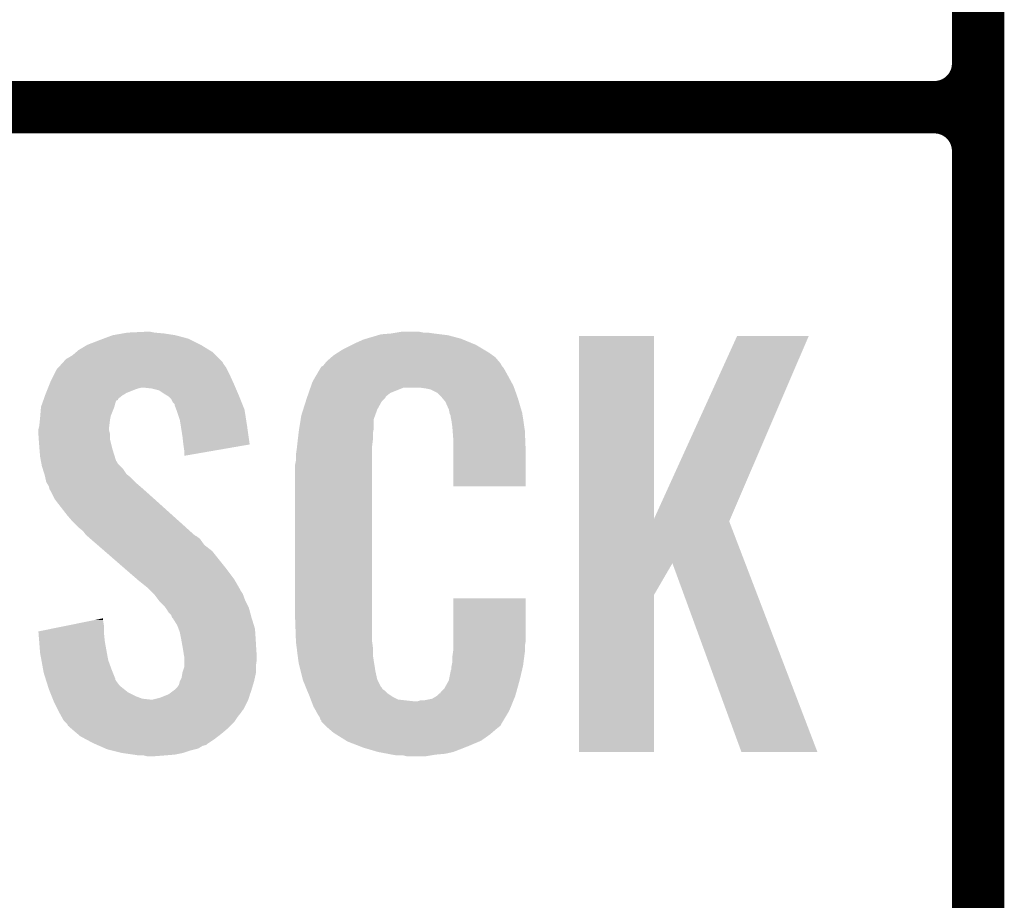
# Model space of a CAD drawing. Extents: x -0.05 to 0.95, y -0.15 to 1.54.
# Tile 16 of 45: x 0.05 to 0.16, y 0.36 to 0.46. Entities that reach past the tile are written whole.
import ezdxf

# ---------------------------------------------------------------- set-up
doc = ezdxf.new("R2010")
doc.units = 0
doc.layers.add('ACCEL_35_CLICK_V101_GTO', color=14, linetype='CONTINUOUS')

msp = doc.modelspace()

# ---------------------------------------------------------------- linework, layer by layer
at = {"layer": 'ACCEL_35_CLICK_V101_GTO', "const_width": 0.006}
for points in [[(0.158, -0.022), (0.158, 0.722)], [(0.158, 0.455), (0.158, 0.545)], [(-0.05, 0.45), (0.153, 0.45)], [(-0.05, 0.45), (0.153, 0.45)], [(0.158, 0.355), (0.158, 0.445)]]:
    msp.add_lwpolyline(points, dxfattribs=at)
for points in [[(0.153, 0.45, 0.414214), (0.158, 0.455)], [(0.158, 0.445, 0.414214), (0.153, 0.45)], [(0.158, 0.445, 0.414214), (0.153, 0.45)]]:
    msp.add_lwpolyline(points, format="xyb", dxfattribs=at)
at = {"layer": 'ACCEL_35_CLICK_V101_GTO'}
for points in [[(0.0589, 0.4239), (0.06003, 0.4241), (0.0661, 0.4239), (0.0648, 0.4241)], [(0.06003, 0.4241), (0.0606, 0.4242), (0.0648, 0.4241), (0.0637, 0.4242)], [(0.0606, 0.4242), (0.0627, 0.4243), (0.0637, 0.4242), (0.0632, 0.4243)], [(0.08927, 0.4239), (0.0896, 0.424), (0.0973, 0.4239), (0.0965, 0.424)], [(0.0896, 0.424), (0.0908, 0.4241), (0.0965, 0.424), (0.0957, 0.4241)], [(0.0908, 0.4241), (0.0914, 0.4242), (0.0957, 0.4241), (0.095, 0.4242)], [(0.0914, 0.4242), (0.092, 0.4243), (0.0945, 0.4242), (0.094, 0.4243)], [(0.055, 0.4222), (0.056, 0.4228), (0.06997, 0.4222), (0.069, 0.4228)], [(0.056, 0.4228), (0.0573, 0.4233), (0.069, 0.4228), (0.068, 0.4233)], [(0.0573, 0.4233), (0.05783, 0.4235), (0.068, 0.4233), (0.0676, 0.4235)], [(0.05783, 0.4235), (0.0589, 0.4239), (0.0676, 0.4235), (0.0661, 0.4239)], [(0.0853, 0.4223), (0.0863, 0.4228), (0.10133, 0.4223), (0.1005, 0.4228)], [(0.0863, 0.4228), (0.0867, 0.423), (0.1005, 0.4228), (0.10001, 0.423)], [(0.0867, 0.423), (0.0876, 0.4234), (0.10001, 0.423), (0.09904, 0.4234)], [(0.0876, 0.4234), (0.08793, 0.4235), (0.09904, 0.4234), (0.0988, 0.4235)], [(0.08793, 0.4235), (0.08927, 0.4239), (0.0988, 0.4235), (0.0973, 0.4239)], [(0.1123, 0.4029), (0.1123, 0.4238), (0.1209, 0.4029), (0.1209, 0.4238)], [(0.1123, 0.4238), (0.1123, 0.4238), (0.1209, 0.4238), (0.1123, 0.4238)], [(0.1209, 0.4029), (0.1304, 0.4238), (0.12963, 0.4029), (0.1386, 0.4238)], [(0.1304, 0.4238), (0.1304, 0.4238), (0.1386, 0.4238), (0.1304, 0.4238)], [(0.0543, 0.4216), (0.05477, 0.422), (0.0707, 0.4216), (0.0703, 0.422)], [(0.05477, 0.422), (0.055, 0.4222), (0.0703, 0.422), (0.06997, 0.4222)], [(0.0842, 0.4216), (0.08467, 0.4219), (0.10242, 0.4216), (0.102, 0.4219)], [(0.08467, 0.4219), (0.0853, 0.4223), (0.102, 0.4219), (0.10133, 0.4223)], [(0.05268, 0.4202), (0.05305, 0.4206), (0.0719, 0.4202), (0.0716, 0.4206)], [(0.05305, 0.4206), (0.05323, 0.4208), (0.0716, 0.4206), (0.0715, 0.4208)], [(0.05323, 0.4208), (0.0536, 0.4212), (0.0715, 0.4208), (0.0711, 0.4212)], [(0.0536, 0.4212), (0.0538, 0.4213), (0.0711, 0.4212), (0.071, 0.4213)], [(0.0538, 0.4213), (0.0543, 0.4216), (0.071, 0.4213), (0.0707, 0.4216)], [(0.08308, 0.4205), (0.08324, 0.4207), (0.1034, 0.4205), (0.1033, 0.4207)], [(0.08324, 0.4207), (0.0834, 0.4209), (0.1033, 0.4207), (0.10313, 0.4209)], [(0.0834, 0.4209), (0.08397, 0.4214), (0.10313, 0.4209), (0.1027, 0.4214)], [(0.08397, 0.4214), (0.0842, 0.4216), (0.1027, 0.4214), (0.10242, 0.4216)], [(0.0518, 0.4186), (0.0522, 0.4194), (0.07266, 0.4186), (0.0723, 0.4194)], [(0.0522, 0.4194), (0.0525, 0.42), (0.0723, 0.4194), (0.072, 0.42)], [(0.0525, 0.42), (0.05268, 0.4202), (0.072, 0.42), (0.0719, 0.4202)], [(0.08215, 0.4192), (0.08268, 0.4201), (0.1042, 0.4192), (0.1037, 0.4201)], [(0.08268, 0.4201), (0.0828, 0.4203), (0.1037, 0.4201), (0.10355, 0.4203)], [(0.0828, 0.4203), (0.083, 0.4204), (0.10355, 0.4203), (0.10347, 0.4204)], [(0.083, 0.4204), (0.08308, 0.4205), (0.10347, 0.4204), (0.1034, 0.4205)], [(0.05152, 0.4179), (0.05168, 0.4183), (0.07297, 0.4179), (0.0728, 0.4183)], [(0.05168, 0.4183), (0.0518, 0.4186), (0.0728, 0.4183), (0.07266, 0.4186)], [(0.08162, 0.4181), (0.0818, 0.4186), (0.1048, 0.4181), (0.10453, 0.4186)], [(0.0818, 0.4186), (0.08215, 0.4192), (0.10453, 0.4186), (0.1042, 0.4192)], [(0.0512, 0.4171), (0.05128, 0.4173), (0.06017, 0.4171), (0.0605, 0.4173)], [(0.05128, 0.4173), (0.05144, 0.4177), (0.0605, 0.4173), (0.0615, 0.4177)], [(0.05144, 0.4177), (0.05148, 0.4178), (0.0615, 0.4177), (0.0618, 0.4178)], [(0.05148, 0.4178), (0.05152, 0.4179), (0.0618, 0.4178), (0.0622, 0.4179)], [(0.0634, 0.4178), (0.0625, 0.4179), (0.07301, 0.4178), (0.07297, 0.4179)], [(0.0642, 0.4176), (0.0634, 0.4178), (0.0731, 0.4176), (0.07301, 0.4178)], [(0.0648, 0.4172), (0.0642, 0.4176), (0.07327, 0.4172), (0.0731, 0.4176)], [(0.0653, 0.4169), (0.0648, 0.4172), (0.0734, 0.4169), (0.07327, 0.4172)], [(0.0812, 0.4169), (0.08135, 0.4173), (0.0902, 0.4169), (0.0907, 0.4173)], [(0.08135, 0.4173), (0.08155, 0.4179), (0.0907, 0.4173), (0.0922, 0.4179)], [(0.08155, 0.4179), (0.08156, 0.4179), (0.0922, 0.4179), (0.0941, 0.4179)], [(0.08156, 0.4179), (0.08162, 0.4181), (0.10487, 0.4179), (0.1048, 0.4181)], [(0.0948, 0.4178), (0.0941, 0.4179), (0.10491, 0.4178), (0.10487, 0.4179)], [(0.0953, 0.4177), (0.0948, 0.4178), (0.10494, 0.4177), (0.10491, 0.4178)], [(0.0961, 0.4173), (0.0953, 0.4177), (0.10509, 0.4173), (0.10494, 0.4177)], [(0.0964, 0.417), (0.0961, 0.4173), (0.10519, 0.417), (0.10509, 0.4173)], [(0.0507, 0.4157), (0.05084, 0.4161), (0.0591, 0.4157), (0.0592, 0.4161)], [(0.05084, 0.4161), (0.05095, 0.4164), (0.0592, 0.4161), (0.0593, 0.4164)], [(0.05095, 0.4164), (0.05099, 0.4165), (0.0593, 0.4164), (0.0595, 0.4165)], [(0.05099, 0.4165), (0.05102, 0.4166), (0.0595, 0.4165), (0.0595, 0.4166)], [(0.05102, 0.4166), (0.05116, 0.417), (0.0595, 0.4166), (0.06, 0.417)], [(0.05116, 0.417), (0.0512, 0.4171), (0.06, 0.417), (0.06017, 0.4171)], [(0.0656, 0.4166), (0.0653, 0.4169), (0.07352, 0.4166), (0.0734, 0.4169)], [(0.0658, 0.4162), (0.0656, 0.4166), (0.07368, 0.4162), (0.07352, 0.4166)], [(0.066, 0.416), (0.0658, 0.4162), (0.07376, 0.416), (0.07368, 0.4162)], [(0.08072, 0.4154), (0.08101, 0.4163), (0.0892, 0.4154), (0.0897, 0.4163)], [(0.08101, 0.4163), (0.0811, 0.4166), (0.0897, 0.4163), (0.09, 0.4166)], [(0.0811, 0.4166), (0.08113, 0.4167), (0.09, 0.4166), (0.0901, 0.4167)], [(0.08113, 0.4167), (0.0812, 0.4169), (0.0901, 0.4167), (0.0902, 0.4169)], [(0.09666, 0.4167), (0.0964, 0.417), (0.1053, 0.4167), (0.10519, 0.417)], [(0.097, 0.4163), (0.09666, 0.4167), (0.10542, 0.4163), (0.1053, 0.4167)], [(0.0974, 0.4154), (0.097, 0.4163), (0.10568, 0.4154), (0.10542, 0.4163)], [(0.05062, 0.4147), (0.0507, 0.4157), (0.0587, 0.4147), (0.0591, 0.4157)], [(0.066, 0.4159), (0.066, 0.416), (0.0738, 0.4159), (0.07376, 0.416)], [(0.06619, 0.4154), (0.066, 0.4159), (0.074, 0.4154), (0.0738, 0.4159)], [(0.0663, 0.4151), (0.06619, 0.4154), (0.07405, 0.4151), (0.074, 0.4154)], [(0.0666, 0.4142), (0.0663, 0.4151), (0.07419, 0.4142), (0.07405, 0.4151)], [(0.0805, 0.4147), (0.08072, 0.4154), (0.08895, 0.4147), (0.0892, 0.4154)], [(0.09748, 0.415), (0.0974, 0.4154), (0.1058, 0.415), (0.10568, 0.4154)], [(0.0975, 0.4149), (0.09748, 0.415), (0.10582, 0.4149), (0.1058, 0.415)], [(0.0976, 0.4147), (0.0975, 0.4149), (0.10584, 0.4147), (0.10582, 0.4149)], [(0.0505, 0.4135), (0.05057, 0.4142), (0.05851, 0.4135), (0.0586, 0.4142)], [(0.05057, 0.4142), (0.0506, 0.4145), (0.0586, 0.4142), (0.05866, 0.4145)], [(0.0506, 0.4145), (0.05062, 0.4147), (0.05866, 0.4145), (0.0587, 0.4147)], [(0.06671, 0.4135), (0.0666, 0.4142), (0.0743, 0.4135), (0.07419, 0.4142)], [(0.08026, 0.4132), (0.08044, 0.4143), (0.0888, 0.4132), (0.0888, 0.4143)], [(0.08044, 0.4143), (0.0805, 0.4147), (0.0888, 0.4143), (0.08895, 0.4147)], [(0.0976, 0.4146), (0.0976, 0.4147), (0.10586, 0.4146), (0.10584, 0.4147)], [(0.0977, 0.4141), (0.0976, 0.4146), (0.10594, 0.4141), (0.10586, 0.4146)], [(0.0978, 0.4134), (0.0977, 0.4141), (0.10604, 0.4134), (0.10594, 0.4141)], [(0.0504, 0.4131), (0.05047, 0.4134), (0.0585, 0.4131), (0.0585, 0.4134)], [(0.0504, 0.413), (0.0504, 0.4131), (0.0585, 0.413), (0.0585, 0.4131)], [(0.0504, 0.4126), (0.0504, 0.413), (0.0586, 0.4126), (0.0585, 0.413)], [(0.05047, 0.4134), (0.0505, 0.4135), (0.0585, 0.4134), (0.05851, 0.4135)], [(0.0669, 0.4123), (0.06671, 0.4135), (0.07447, 0.4123), (0.0743, 0.4135)], [(0.0801, 0.4119), (0.08019, 0.4127), (0.0887, 0.4119), (0.0887, 0.4127)], [(0.08019, 0.4127), (0.0802, 0.4128), (0.0887, 0.4127), (0.08872, 0.4128)], [(0.0802, 0.4128), (0.08026, 0.4132), (0.08872, 0.4128), (0.0888, 0.4132)], [(0.09783, 0.413), (0.0978, 0.4134), (0.1061, 0.413), (0.10604, 0.4134)], [(0.0979, 0.4121), (0.09783, 0.413), (0.10614, 0.4121), (0.1061, 0.413)], [(0.05044, 0.412), (0.0504, 0.4126), (0.0586, 0.412), (0.0586, 0.4126)], [(0.0505, 0.4112), (0.05044, 0.412), (0.0588, 0.4112), (0.0586, 0.412)], [(0.067, 0.4114), (0.0669, 0.4123), (0.0746, 0.4114), (0.07447, 0.4123)], [(0.08001, 0.4111), (0.0801, 0.4119), (0.0886, 0.4111), (0.0887, 0.4119)], [(0.0979, 0.4106), (0.0979, 0.4121), (0.1062, 0.4106), (0.10614, 0.4121)], [(0.05053, 0.4108), (0.0505, 0.4112), (0.0589, 0.4108), (0.0588, 0.4112)], [(0.0506, 0.41), (0.05053, 0.4108), (0.05915, 0.41), (0.0589, 0.4108)], [(0.0671, 0.4107), (0.067, 0.4114), (0.07056, 0.4107), (0.0746, 0.4114)], [(0.0671, 0.4101), (0.0671, 0.4107), (0.0671, 0.4101), (0.07056, 0.4107)], [(0.0799, 0.4103), (0.08, 0.411), (0.0886, 0.4103), (0.0886, 0.411)], [(0.08, 0.411), (0.08001, 0.4111), (0.0886, 0.411), (0.0886, 0.4111)], [(0.0979, 0.4066), (0.0979, 0.4106), (0.1062, 0.4066), (0.1062, 0.4106)], [(0.05069, 0.4095), (0.0506, 0.41), (0.0593, 0.4095), (0.05915, 0.41)], [(0.05071, 0.4094), (0.05069, 0.4095), (0.0594, 0.4094), (0.0593, 0.4095)], [(0.05075, 0.4092), (0.05071, 0.4094), (0.0595, 0.4092), (0.0594, 0.4094)], [(0.0798, 0.4091), (0.0799, 0.4096), (0.0886, 0.4091), (0.0886, 0.4096)], [(0.0799, 0.4096), (0.0799, 0.4103), (0.0886, 0.4096), (0.0886, 0.4103)], [(0.0508, 0.4089), (0.05075, 0.4092), (0.0598, 0.4089), (0.0595, 0.4092)], [(0.0509, 0.4086), (0.0508, 0.4089), (0.0601, 0.4086), (0.0598, 0.4089)], [(0.0511, 0.408), (0.0509, 0.4086), (0.0605, 0.408), (0.0601, 0.4086)], [(0.0798, 0.3914), (0.0798, 0.4091), (0.0886, 0.3914), (0.0886, 0.4091)], [(0.05119, 0.4076), (0.0511, 0.408), (0.061, 0.4076), (0.0605, 0.408)], [(0.0513, 0.4071), (0.05119, 0.4076), (0.0615, 0.4071), (0.061, 0.4076)], [(0.05142, 0.4069), (0.0513, 0.4071), (0.0617, 0.4069), (0.0615, 0.4071)], [(0.0516, 0.4066), (0.05142, 0.4069), (0.06205, 0.4066), (0.0617, 0.4069)], [(0.05167, 0.4063), (0.0516, 0.4066), (0.0624, 0.4063), (0.06205, 0.4066)], [(0.0517, 0.4062), (0.05167, 0.4063), (0.06251, 0.4062), (0.0624, 0.4063)], [(0.0518, 0.4061), (0.0517, 0.4062), (0.06262, 0.4061), (0.06251, 0.4062)], [(0.0523, 0.4051), (0.0518, 0.4061), (0.06374, 0.4051), (0.06262, 0.4061)], [(0.0537, 0.4033), (0.0523, 0.4051), (0.06574, 0.4033), (0.06374, 0.4051)], [(0.0543, 0.4026), (0.0537, 0.4033), (0.06652, 0.4026), (0.06574, 0.4033)], [(0.055, 0.4019), (0.0543, 0.4026), (0.0673, 0.4019), (0.06652, 0.4026)], [(0.1123, 0.4026), (0.1123, 0.4029), (0.1295, 0.4026), (0.12963, 0.4029)], [(0.1123, 0.3978), (0.1123, 0.4026), (0.13134, 0.3978), (0.1295, 0.4026)], [(0.0555, 0.4015), (0.055, 0.4019), (0.06774, 0.4015), (0.0673, 0.4019)], [(0.0558, 0.4011), (0.0555, 0.4015), (0.06819, 0.4011), (0.06774, 0.4015)], [(0.0559, 0.401), (0.0558, 0.4011), (0.0683, 0.401), (0.06819, 0.4011)], [(0.05602, 0.4009), (0.0559, 0.401), (0.0685, 0.4009), (0.0683, 0.401)], [(0.05636, 0.4006), (0.05602, 0.4009), (0.0689, 0.4006), (0.0685, 0.4009)], [(0.05717, 0.3999), (0.05636, 0.4006), (0.0694, 0.3999), (0.0689, 0.4006)], [(0.05798, 0.3992), (0.05717, 0.3999), (0.0703, 0.3992), (0.0694, 0.3999)], [(0.06028, 0.3972), (0.05798, 0.3992), (0.0719, 0.3972), (0.0703, 0.3992)], [(0.06167, 0.396), (0.06028, 0.3972), (0.0728, 0.396), (0.0719, 0.3972)], [(0.1123, 0.3942), (0.1123, 0.3978), (0.1209, 0.3942), (0.123, 0.3978)], [(0.1309, 0.3762), (0.123, 0.3978), (0.1396, 0.3762), (0.13134, 0.3978)], [(0.0619, 0.3958), (0.06167, 0.396), (0.07292, 0.3958), (0.0728, 0.396)], [(0.0629, 0.395), (0.0619, 0.3958), (0.07338, 0.395), (0.07292, 0.3958)], [(0.0631, 0.3948), (0.0629, 0.395), (0.0735, 0.3948), (0.07338, 0.395)], [(0.0633, 0.3946), (0.0631, 0.3948), (0.0736, 0.3946), (0.0735, 0.3948)], [(0.0636, 0.3943), (0.0633, 0.3946), (0.0738, 0.3943), (0.0736, 0.3946)], [(0.0637, 0.3942), (0.0636, 0.3943), (0.07384, 0.3942), (0.0738, 0.3943)], [(0.06423, 0.3935), (0.0637, 0.3942), (0.0741, 0.3935), (0.07384, 0.3942)], [(0.0643, 0.3934), (0.06423, 0.3935), (0.07415, 0.3934), (0.0741, 0.3935)], [(0.0979, 0.3889), (0.0979, 0.3938), (0.1062, 0.3889), (0.1062, 0.3938)], [(0.0979, 0.3938), (0.0979, 0.3938), (0.1062, 0.3938), (0.0979, 0.3938)], [(0.1123, 0.3762), (0.1123, 0.3942), (0.1209, 0.3762), (0.1209, 0.3942)], [(0.0649, 0.3928), (0.0643, 0.3934), (0.07445, 0.3928), (0.07415, 0.3934)], [(0.06497, 0.3927), (0.0649, 0.3928), (0.0745, 0.3927), (0.07445, 0.3928)], [(0.0653, 0.3922), (0.06497, 0.3927), (0.07464, 0.3922), (0.0745, 0.3927)], [(0.05386, 0.3907), (0.05682, 0.3913), (0.0579, 0.3907), (0.0578, 0.3913)], [(0.05682, 0.3913), (0.0578, 0.3915), (0.0578, 0.3913), (0.0578, 0.3915)], [(0.0656, 0.3919), (0.0653, 0.3922), (0.07472, 0.3919), (0.07464, 0.3922)], [(0.0657, 0.3916), (0.0656, 0.3919), (0.0748, 0.3916), (0.07472, 0.3919)], [(0.0658, 0.3915), (0.0657, 0.3916), (0.07483, 0.3915), (0.0748, 0.3916)], [(0.0663, 0.3907), (0.0658, 0.3915), (0.07508, 0.3907), (0.07483, 0.3915)], [(0.07989, 0.3889), (0.0798, 0.3914), (0.0886, 0.3889), (0.0886, 0.3914)], [(0.0504, 0.39), (0.05386, 0.3907), (0.0579, 0.39), (0.0579, 0.3907)], [(0.06645, 0.3903), (0.0663, 0.3907), (0.0752, 0.3903), (0.07508, 0.3907)], [(0.0666, 0.3899), (0.06645, 0.3903), (0.07523, 0.3899), (0.0752, 0.3903)], [(0.05041, 0.3899), (0.0504, 0.39), (0.0579, 0.3899), (0.0579, 0.39)], [(0.05049, 0.3889), (0.05041, 0.3899), (0.058, 0.3889), (0.0579, 0.3899)], [(0.06681, 0.3888), (0.0666, 0.3899), (0.0753, 0.3888), (0.07523, 0.3899)], [(0.0506, 0.3875), (0.05049, 0.3889), (0.05825, 0.3875), (0.058, 0.3889)], [(0.0669, 0.3883), (0.06681, 0.3888), (0.07533, 0.3883), (0.0753, 0.3888)], [(0.06708, 0.3872), (0.0669, 0.3883), (0.0754, 0.3872), (0.07533, 0.3883)], [(0.0799, 0.3887), (0.07989, 0.3889), (0.08863, 0.3887), (0.0886, 0.3889)], [(0.07997, 0.3882), (0.0799, 0.3887), (0.0887, 0.3882), (0.08863, 0.3887)], [(0.08008, 0.3873), (0.07997, 0.3882), (0.0887, 0.3873), (0.0887, 0.3882)], [(0.0979, 0.3883), (0.0979, 0.3889), (0.1061, 0.3883), (0.1062, 0.3889)], [(0.0979, 0.3878), (0.0979, 0.3883), (0.1061, 0.3878), (0.1061, 0.3883)], [(0.05075, 0.3867), (0.0506, 0.3875), (0.0584, 0.3867), (0.05825, 0.3875)], [(0.05095, 0.3856), (0.05075, 0.3867), (0.0588, 0.3856), (0.0584, 0.3867)], [(0.0671, 0.3871), (0.06708, 0.3872), (0.0754, 0.3871), (0.0754, 0.3872)], [(0.0671, 0.3867), (0.0671, 0.3871), (0.0754, 0.3867), (0.0754, 0.3871)], [(0.0671, 0.386), (0.0671, 0.3867), (0.0753, 0.386), (0.0754, 0.3867)], [(0.0802, 0.3864), (0.08008, 0.3873), (0.08884, 0.3864), (0.0887, 0.3873)], [(0.0978, 0.3871), (0.09787, 0.3876), (0.10603, 0.3871), (0.1061, 0.3876)], [(0.0978, 0.3865), (0.0978, 0.3871), (0.10595, 0.3865), (0.10603, 0.3871)], [(0.09787, 0.3876), (0.0979, 0.3878), (0.1061, 0.3876), (0.1061, 0.3878)], [(0.051, 0.3853), (0.05095, 0.3856), (0.05892, 0.3853), (0.0588, 0.3856)], [(0.0669, 0.3853), (0.0671, 0.3859), (0.0753, 0.3853), (0.0753, 0.3859)], [(0.0671, 0.3859), (0.0671, 0.386), (0.0753, 0.3859), (0.0753, 0.386)], [(0.08045, 0.3854), (0.0802, 0.3864), (0.089, 0.3854), (0.08884, 0.3864)], [(0.0976, 0.3855), (0.0977, 0.3857), (0.10576, 0.3855), (0.10581, 0.3857)], [(0.0977, 0.386), (0.09772, 0.3861), (0.10588, 0.386), (0.1059, 0.3861)], [(0.0977, 0.3857), (0.0977, 0.386), (0.10581, 0.3857), (0.10588, 0.386)], [(0.09772, 0.3861), (0.0978, 0.3865), (0.1059, 0.3861), (0.10595, 0.3865)], [(0.05122, 0.3846), (0.051, 0.3853), (0.0592, 0.3846), (0.05892, 0.3853)], [(0.05125, 0.3845), (0.05122, 0.3846), (0.0592, 0.3845), (0.0592, 0.3846)], [(0.05135, 0.3842), (0.05125, 0.3845), (0.0594, 0.3842), (0.0592, 0.3845)], [(0.0666, 0.3843), (0.0668, 0.3847), (0.0751, 0.3843), (0.07519, 0.3847)], [(0.0668, 0.3847), (0.06688, 0.3852), (0.07519, 0.3847), (0.0753, 0.3852)], [(0.06688, 0.3852), (0.0669, 0.3853), (0.0753, 0.3852), (0.0753, 0.3853)], [(0.08067, 0.3845), (0.08045, 0.3854), (0.0892, 0.3845), (0.089, 0.3854)], [(0.0807, 0.3844), (0.08067, 0.3845), (0.08925, 0.3844), (0.0892, 0.3845)], [(0.0974, 0.3844), (0.0976, 0.3854), (0.1055, 0.3844), (0.10574, 0.3854)], [(0.0976, 0.3854), (0.0976, 0.3855), (0.10574, 0.3854), (0.10576, 0.3855)], [(0.05147, 0.3838), (0.05135, 0.3842), (0.0597, 0.3838), (0.0594, 0.3842)], [(0.0516, 0.3834), (0.05147, 0.3838), (0.0602, 0.3834), (0.0597, 0.3838)], [(0.05176, 0.383), (0.0516, 0.3834), (0.0607, 0.383), (0.0602, 0.3834)], [(0.06597, 0.3833), (0.0661, 0.3834), (0.0748, 0.3833), (0.07483, 0.3834)], [(0.0661, 0.3834), (0.0663, 0.3836), (0.07483, 0.3834), (0.07489, 0.3836)], [(0.0663, 0.3836), (0.0665, 0.3839), (0.07489, 0.3836), (0.07498, 0.3839)], [(0.0665, 0.3839), (0.0666, 0.3843), (0.07498, 0.3839), (0.0751, 0.3843)], [(0.08099, 0.3837), (0.0807, 0.3844), (0.0896, 0.3837), (0.08925, 0.3844)], [(0.08103, 0.3836), (0.08099, 0.3837), (0.0897, 0.3836), (0.0896, 0.3837)], [(0.08111, 0.3834), (0.08103, 0.3836), (0.0898, 0.3834), (0.0897, 0.3836)], [(0.08119, 0.3832), (0.08111, 0.3834), (0.0901, 0.3832), (0.0898, 0.3834)], [(0.0965, 0.3831), (0.0969, 0.3835), (0.10514, 0.3831), (0.10525, 0.3835)], [(0.0969, 0.3835), (0.0974, 0.3844), (0.10525, 0.3835), (0.1055, 0.3844)], [(0.05192, 0.3826), (0.05176, 0.383), (0.0615, 0.3826), (0.0607, 0.383)], [(0.05204, 0.3823), (0.05192, 0.3826), (0.0623, 0.3823), (0.0615, 0.3826)], [(0.05208, 0.3822), (0.05204, 0.3823), (0.0632, 0.3822), (0.0623, 0.3823)], [(0.05212, 0.3821), (0.05208, 0.3822), (0.0744, 0.3821), (0.07443, 0.3822)], [(0.0635, 0.3822), (0.0643, 0.3824), (0.07443, 0.3822), (0.0745, 0.3824)], [(0.0643, 0.3824), (0.0653, 0.3828), (0.0745, 0.3824), (0.07463, 0.3828)], [(0.0653, 0.3828), (0.06597, 0.3833), (0.07463, 0.3828), (0.0748, 0.3833)], [(0.08132, 0.3829), (0.08119, 0.3832), (0.0904, 0.3829), (0.0901, 0.3832)], [(0.0814, 0.3827), (0.08132, 0.3829), (0.0907, 0.3827), (0.0904, 0.3829)], [(0.08148, 0.3825), (0.0814, 0.3827), (0.091, 0.3825), (0.0907, 0.3827)], [(0.08159, 0.3822), (0.08148, 0.3825), (0.0916, 0.3822), (0.091, 0.3825)], [(0.08167, 0.382), (0.08159, 0.3822), (0.0934, 0.382), (0.0916, 0.3822)], [(0.0945, 0.3821), (0.0955, 0.3823), (0.10479, 0.3821), (0.10488, 0.3823)], [(0.0955, 0.3823), (0.096, 0.3826), (0.10488, 0.3823), (0.105, 0.3826)], [(0.096, 0.3826), (0.0963, 0.3829), (0.105, 0.3826), (0.10508, 0.3829)], [(0.0964, 0.3829), (0.0965, 0.3831), (0.10508, 0.3829), (0.10514, 0.3831)], [(0.0522, 0.3819), (0.05212, 0.3821), (0.0743, 0.3819), (0.0744, 0.3821)], [(0.0526, 0.3811), (0.0522, 0.3819), (0.0739, 0.3811), (0.0743, 0.3819)], [(0.05265, 0.381), (0.0526, 0.3811), (0.0738, 0.381), (0.0739, 0.3811)], [(0.0819, 0.3814), (0.08167, 0.382), (0.10451, 0.3814), (0.10475, 0.382)], [(0.08218, 0.3809), (0.0819, 0.3814), (0.1043, 0.3809), (0.10451, 0.3814)], [(0.0938, 0.382), (0.0941, 0.3821), (0.10475, 0.382), (0.10479, 0.3821)], [(0.0528, 0.3807), (0.05265, 0.381), (0.0736, 0.3807), (0.0738, 0.381)], [(0.05308, 0.3802), (0.0528, 0.3807), (0.0732, 0.3802), (0.0736, 0.3807)], [(0.0533, 0.3798), (0.05308, 0.3802), (0.07293, 0.3798), (0.0732, 0.3802)], [(0.0824, 0.3805), (0.08218, 0.3809), (0.10406, 0.3805), (0.1043, 0.3809)], [(0.0826, 0.3802), (0.0824, 0.3805), (0.10388, 0.3802), (0.10406, 0.3805)], [(0.0827, 0.3799), (0.0826, 0.3802), (0.1037, 0.3799), (0.10388, 0.3802)], [(0.0535, 0.3796), (0.0533, 0.3798), (0.0728, 0.3796), (0.07293, 0.3798)], [(0.0537, 0.3794), (0.0535, 0.3796), (0.0726, 0.3794), (0.0728, 0.3796)], [(0.0538, 0.3792), (0.0537, 0.3794), (0.0724, 0.3792), (0.0726, 0.3794)], [(0.05403, 0.379), (0.0538, 0.3792), (0.0722, 0.379), (0.0724, 0.3792)], [(0.05473, 0.3784), (0.05403, 0.379), (0.0715, 0.3784), (0.0722, 0.379)], [(0.0828, 0.3798), (0.0827, 0.3799), (0.10364, 0.3798), (0.1037, 0.3799)], [(0.0828, 0.3797), (0.0828, 0.3798), (0.10358, 0.3797), (0.10364, 0.3798)], [(0.0831, 0.3794), (0.0828, 0.3797), (0.1034, 0.3794), (0.10358, 0.3797)], [(0.0833, 0.3792), (0.0831, 0.3794), (0.1033, 0.3792), (0.1034, 0.3794)], [(0.0835, 0.379), (0.0833, 0.3792), (0.10305, 0.379), (0.1033, 0.3792)], [(0.08373, 0.3788), (0.0835, 0.379), (0.1028, 0.3788), (0.10305, 0.379)], [(0.0552, 0.378), (0.05473, 0.3784), (0.07099, 0.378), (0.0715, 0.3784)], [(0.05576, 0.3777), (0.0552, 0.378), (0.0706, 0.3777), (0.07099, 0.378)], [(0.0567, 0.3772), (0.05576, 0.3777), (0.06985, 0.3772), (0.0706, 0.3777)], [(0.0842, 0.3784), (0.08373, 0.3788), (0.10233, 0.3784), (0.1028, 0.3788)], [(0.08452, 0.3782), (0.0842, 0.3784), (0.1021, 0.3782), (0.10233, 0.3784)], [(0.08564, 0.3775), (0.08452, 0.3782), (0.1011, 0.3775), (0.1021, 0.3782)], [(0.05693, 0.3771), (0.0567, 0.3772), (0.0697, 0.3771), (0.06985, 0.3772)], [(0.05716, 0.377), (0.05693, 0.3771), (0.0696, 0.377), (0.0697, 0.3771)], [(0.05739, 0.3769), (0.05716, 0.377), (0.0692, 0.3769), (0.0696, 0.377)], [(0.05807, 0.3766), (0.05739, 0.3769), (0.0687, 0.3766), (0.0692, 0.3769)], [(0.0583, 0.3765), (0.05807, 0.3766), (0.0683, 0.3765), (0.0687, 0.3766)], [(0.0858, 0.3774), (0.08564, 0.3775), (0.10087, 0.3774), (0.1011, 0.3775)], [(0.08709, 0.3769), (0.0858, 0.3774), (0.0997, 0.3769), (0.10087, 0.3774)], [(0.0876, 0.3767), (0.08709, 0.3769), (0.09919, 0.3767), (0.0997, 0.3769)], [(0.0893, 0.3762), (0.0876, 0.3767), (0.0979, 0.3762), (0.09919, 0.3767)], [(0.0587, 0.3764), (0.0583, 0.3765), (0.0679, 0.3764), (0.0683, 0.3765)], [(0.0599, 0.3761), (0.0587, 0.3764), (0.067, 0.3761), (0.0679, 0.3764)], [(0.0613, 0.3759), (0.0599, 0.3761), (0.066, 0.3759), (0.067, 0.3761)], [(0.0619, 0.3758), (0.0613, 0.3759), (0.0648, 0.3758), (0.066, 0.3759)], [(0.0629, 0.3757), (0.0625, 0.3758), (0.0635, 0.3757), (0.0648, 0.3758)], [(0.09037, 0.376), (0.0893, 0.3762), (0.097, 0.376), (0.0979, 0.3762)], [(0.0909, 0.3759), (0.09037, 0.376), (0.0959, 0.3759), (0.097, 0.376)], [(0.0915, 0.3758), (0.0909, 0.3759), (0.0953, 0.3758), (0.0959, 0.3759)], [(0.0926, 0.3757), (0.0922, 0.3758), (0.0947, 0.3757), (0.0953, 0.3758)], [(0.1396, 0.3762), (0.1396, 0.3762), (0.1396, 0.3762), (0.1309, 0.3762)]]:
    msp.add_solid(points, dxfattribs=at)

doc.saveas('drawing.dxf')
